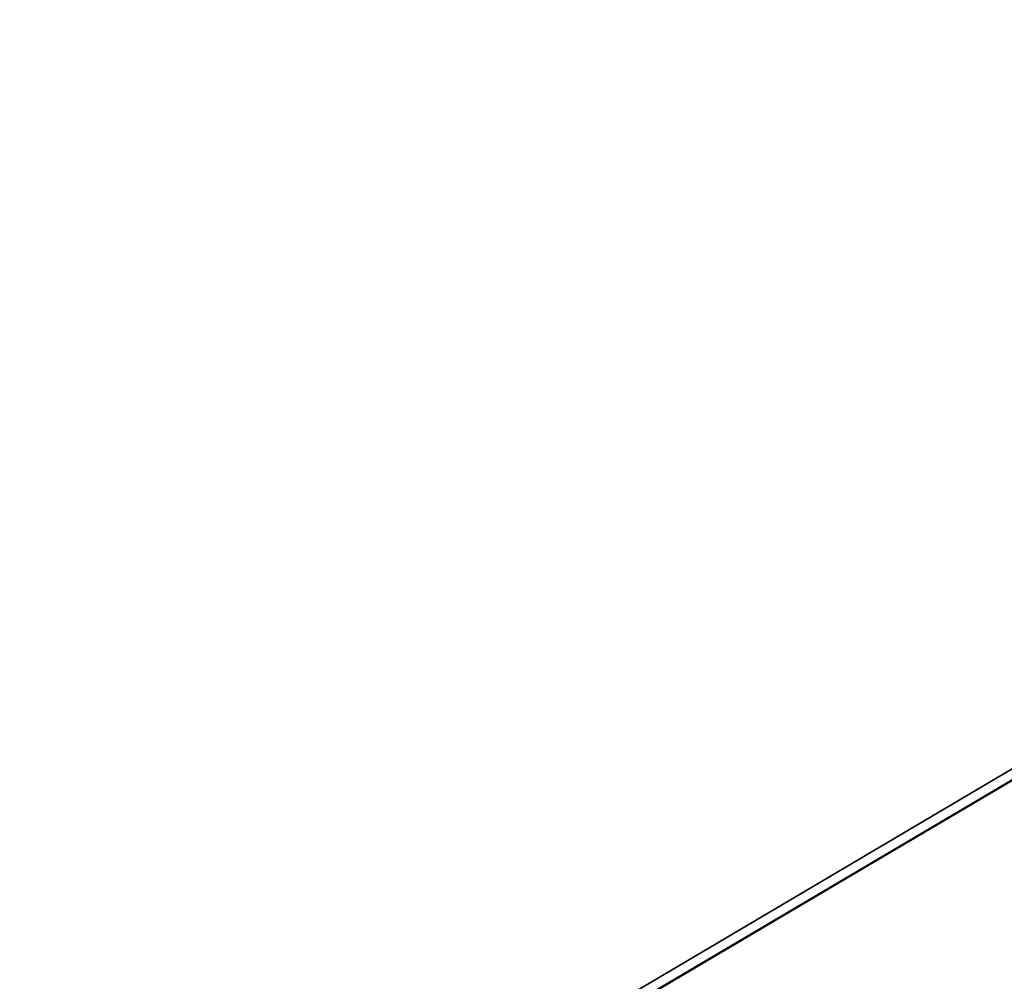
# Model space of a CAD drawing. Extents: x 8195 to 9024, y -2232 to -1505.
# Tile 5 of 42: x 8210 to 8310, y -2092 to -1995. Entities that reach past the tile are written whole.
import ezdxf

# ---------------------------------------------------------------- set-up
doc = ezdxf.new("R2010")
doc.units = 0
doc.layers.add('1', color=7, linetype='CONTINUOUS')

msp = doc.modelspace()

# ---------------------------------------------------------------- linework, layer by layer
at = {"layer": '1', "color": 7}
for p, q in [((8209.698, -2130.388, 65.868), (8439.108, -1994.876, 66.007)), ((8439.108, -1994.876, 66.007), (8209.699, -2130.389, 65.868)), ((8210.206, -2131.25, 66.868), (8439.616, -1995.738, 67.007)), ((8439.643, -1995.783, 67.006), (8210.233, -2131.295, 66.867)), ((8434.803, -1997.419, 58.995), (8209.698, -2130.388, 58.859)), ((8435.285, -1998.235, 57.997), (8210.181, -2131.204, 57.86)), ((8210.181, -2131.204, 57.86), (8394.541, -2022.303, 57.972))]:
    msp.add_line(p, q, dxfattribs=at)

doc.saveas('drawing.dxf')
